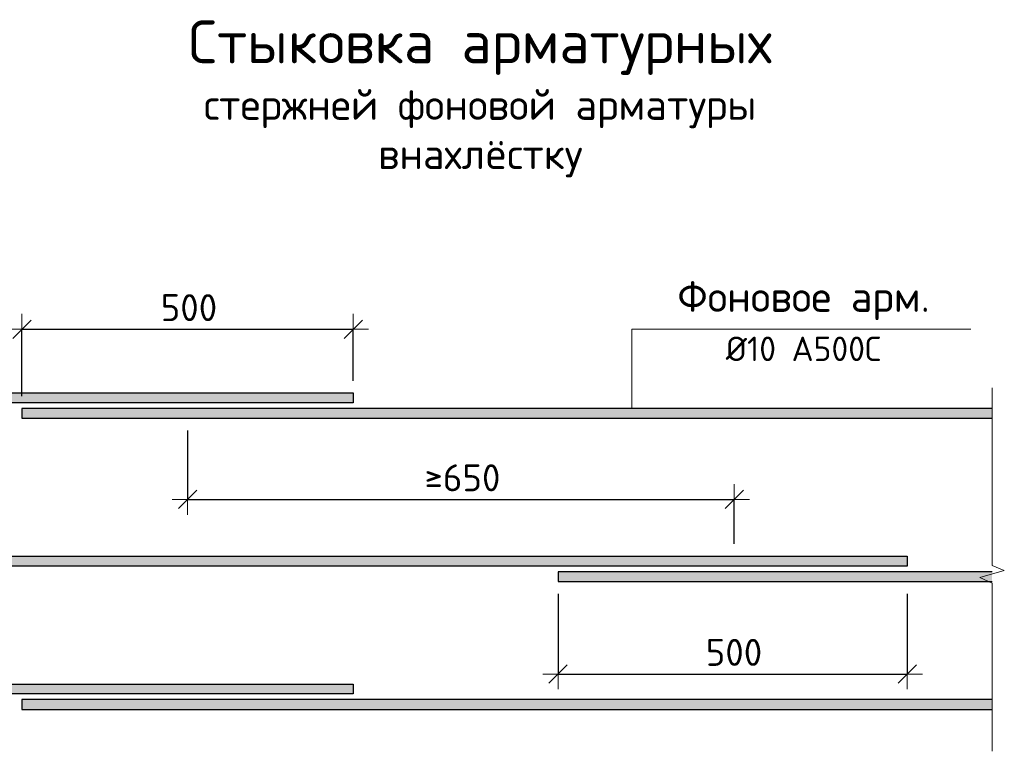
# Model space of a CAD drawing. Header units: metres. Extents: x -38 to 89, y -15 to 21.
# Tile 122 of 129: x 76.009 to 77.216, y 6.664 to 7.56. Entities that reach past the tile are written whole.
import ezdxf

# ---------------------------------------------------------------- set-up
doc = ezdxf.new("R2010")
doc.units = ezdxf.units.M
doc.header["$PDMODE"] = 65
doc.layers.add('XR$6$Арм.стержн.ниж.зоны Х', color=7, linetype='Continuous', lineweight=35, true_color=0xc600c6)
doc.layers.add('XR$6$Размерная линия_ общее', color=7, linetype='Continuous', lineweight=13)
doc.styles.add('ARIAL', font='arial.ttf')
doc.styles.add('ISOCPEUR', font='txt')
doc.dimstyles.new('DIMSTYLE_10', dxfattribs={"dimtxt": 0.033, "dimasz": 0.0375, "dimexe": 0, "dimexo": 0, "dimgap": 0.0165, "dimtad": 2, "dimdec": 0, "dimlfac": 1000, "dimrnd": 1, "dimzin": 12, "dimdsep": 46, "dimtxsty": 'ISOCPEUR', "dimblk1": 'ALL_ML_STRICH', "dimblk2": 'ALL_ML_STRICH', "dimsah": 1, "dimcen": 0, "dimclrd": 7, "dimclre": 256, "dimclrt": 7, "dimadec": 0, "dimazin": 0, "dimtfac": 1, "dimtdec": 0, "dimtix": 1, "dimtmove": 2, "dimatfit": 3, "dimfxl": 0, "dimtzin": 0, "dimlwd": 0, "dimlwe": -3, "dimarcsym": 0})
doc.dimstyles.new('DIMSTYLE_11', dxfattribs={"dimtxt": 0.033, "dimasz": 0.0375, "dimexe": 0, "dimexo": 0, "dimgap": 0.0165, "dimtad": 2, "dimdec": 0, "dimlfac": 1000, "dimrnd": 1, "dimzin": 12, "dimdsep": 46, "dimtxsty": 'ISOCPEUR', "dimblk1": 'ALL_ML_STRICH', "dimblk2": 'ALL_ML_STRICH', "dimsah": 1, "dimcen": 0, "dimclrd": 7, "dimclre": 256, "dimclrt": 7, "dimadec": 0, "dimazin": 0, "dimtfac": 1, "dimtdec": 0, "dimtix": 1, "dimtmove": 2, "dimatfit": 3, "dimfxl": 0, "dimtzin": 0, "dimlwd": 0, "dimlwe": -3, "dimarcsym": 0})
doc.dimstyles.new('DIMSTYLE_9', dxfattribs={"dimtxt": 0.033, "dimasz": 0.0375, "dimexe": 0, "dimexo": 0, "dimgap": 0.0165, "dimtad": 2, "dimdec": 0, "dimlfac": 1000, "dimrnd": 1, "dimzin": 12, "dimdsep": 46, "dimtxsty": 'ISOCPEUR', "dimblk1": 'ALL_ML_STRICH', "dimblk2": 'ALL_ML_STRICH', "dimsah": 1, "dimcen": 0, "dimclrd": 7, "dimclre": 256, "dimclrt": 7, "dimadec": 0, "dimazin": 0, "dimtfac": 1, "dimtdec": 0, "dimtix": 1, "dimtmove": 2, "dimatfit": 3, "dimfxl": 0, "dimtzin": 0, "dimlwd": 0, "dimlwe": -3, "dimarcsym": 0})

# ---------------------------------------------------------------- blocks, each defined once
blk = doc.blocks.new('ALL_ML_STRICH')
at = {"color": 0, "linetype": 'ByBlock', "lineweight": -2}
for p, q in [((0, -0.5), (0, 0.5)), ((-1, 0), (0.5, 0)), ((-0.3, -0.3), (0.3, 0.3))]:
    blk.add_line(p, q, dxfattribs=at)
blk = doc.blocks.new('*D741')
at = {"layer": 'DEFPOINTS', "color": 7, "linetype": 'Continuous', "lineweight": 13, "transparency": 33554687}
for p in [(76.0122, 7.1808), (76.4182, 7.1027), (76.0122, 7.0837)]:
    blk.add_point(p, dxfattribs=at)
at = {"layer": 'XR$6$Размерная линия_ общее', "color": 253, "linetype": 'Continuous', "lineweight": -2, "true_color": 0xa0a0a0, "transparency": 33554687}
for p, q in [((76.0122, 7.0987), (76.0122, 7.1808)), ((76.4182, 7.1177), (76.4182, 7.1808))]:
    blk.add_line(p, q, dxfattribs=at)
at = {"layer": 'XR$6$Размерная линия_ общее', "color": 7, "linetype": 'Continuous', "lineweight": -2, "transparency": 33554687}
blk.add_line((76.0122, 7.1808), (76.4182, 7.1808), dxfattribs=at)
at = {"layer": 'XR$6$Размерная линия_ общее', "color": 7, "linetype": 'Continuous', "lineweight": 13, "transparency": 33554687, "xscale": 0.0375, "yscale": 0.0375, "zscale": 0.0375, "rotation": 180}
blk.add_blockref('ALL_ML_STRICH', (76.0122, 7.1808), dxfattribs=at)
at = {"layer": 'XR$6$Размерная линия_ общее', "color": 7, "linetype": 'Continuous', "lineweight": 13, "transparency": 33554687, "xscale": 0.0375, "yscale": 0.0375, "zscale": 0.0375}
blk.add_blockref('ALL_ML_STRICH', (76.4182, 7.1808), dxfattribs=at)
at = {"layer": 'XR$6$Размерная линия_ общее', "color": 7, "linetype": 'Continuous', "lineweight": 13, "transparency": 33554687, "insert": (76.1822, 7.2238), "char_height": 0.033, "width": 0.00165, "attachment_point": 1, "line_spacing_factor": 0.60241, "style": 'ISOCPEUR'}
blk.add_mtext('500', dxfattribs=at)
blk = doc.blocks.new('*D742')
at = {"layer": 'DEFPOINTS', "color": 7, "linetype": 'Continuous', "lineweight": 13, "transparency": 33554687}
for p in [(76.2152, 7.0717), (76.2152, 6.9723), (76.8852, 6.9027)]:
    blk.add_point(p, dxfattribs=at)
at = {"layer": 'XR$6$Размерная линия_ общее', "color": 253, "linetype": 'Continuous', "lineweight": -2, "true_color": 0xa0a0a0, "transparency": 33554687}
for p, q in [((76.2152, 7.0567), (76.2152, 6.9723)), ((76.8852, 6.9177), (76.8852, 6.9723))]:
    blk.add_line(p, q, dxfattribs=at)
at = {"layer": 'XR$6$Размерная линия_ общее', "color": 7, "linetype": 'Continuous', "lineweight": -2, "transparency": 33554687}
blk.add_line((76.2152, 6.9723), (76.8852, 6.9723), dxfattribs=at)
at = {"layer": 'XR$6$Размерная линия_ общее', "color": 7, "linetype": 'Continuous', "lineweight": 13, "transparency": 33554687, "xscale": 0.0375, "yscale": 0.0375, "zscale": 0.0375, "rotation": 180}
blk.add_blockref('ALL_ML_STRICH', (76.2152, 6.9723), dxfattribs=at)
at = {"layer": 'XR$6$Размерная линия_ общее', "color": 7, "linetype": 'Continuous', "lineweight": 13, "transparency": 33554687, "xscale": 0.0375, "yscale": 0.0375, "zscale": 0.0375}
blk.add_blockref('ALL_ML_STRICH', (76.8852, 6.9723), dxfattribs=at)
at = {"layer": 'XR$6$Размерная линия_ общее', "color": 7, "linetype": 'Continuous', "lineweight": 13, "transparency": 33554687, "insert": (76.5056, 7.0153), "char_height": 0.033, "width": 0.00165, "attachment_point": 1, "line_spacing_factor": 0.60241, "style": 'ISOCPEUR'}
blk.add_mtext('≥650', dxfattribs=at)
blk = doc.blocks.new('*D743')
at = {"layer": 'DEFPOINTS', "color": 7, "linetype": 'Continuous', "lineweight": 13, "transparency": 33554687}
for p in [(76.6692, 6.8717), (77.0972, 6.8717), (76.6692, 6.7584)]:
    blk.add_point(p, dxfattribs=at)
at = {"layer": 'XR$6$Размерная линия_ общее', "color": 253, "linetype": 'Continuous', "lineweight": -2, "true_color": 0xa0a0a0, "transparency": 33554687}
for p, q in [((76.6692, 6.8567), (76.6692, 6.7584)), ((77.0972, 6.8567), (77.0972, 6.7584))]:
    blk.add_line(p, q, dxfattribs=at)
at = {"layer": 'XR$6$Размерная линия_ общее', "color": 7, "linetype": 'Continuous', "lineweight": -2, "transparency": 33554687}
blk.add_line((76.6692, 6.7584), (77.0972, 6.7584), dxfattribs=at)
at = {"layer": 'XR$6$Размерная линия_ общее', "color": 7, "linetype": 'Continuous', "lineweight": 13, "transparency": 33554687, "xscale": 0.0375, "yscale": 0.0375, "zscale": 0.0375, "rotation": 180}
blk.add_blockref('ALL_ML_STRICH', (76.6692, 6.7584), dxfattribs=at)
at = {"layer": 'XR$6$Размерная линия_ общее', "color": 7, "linetype": 'Continuous', "lineweight": 13, "transparency": 33554687, "xscale": 0.0375, "yscale": 0.0375, "zscale": 0.0375}
blk.add_blockref('ALL_ML_STRICH', (77.0972, 6.7584), dxfattribs=at)
at = {"layer": 'XR$6$Размерная линия_ общее', "color": 7, "linetype": 'Continuous', "lineweight": 13, "transparency": 33554687, "insert": (76.8502, 6.8014), "char_height": 0.033, "width": 0.00165, "attachment_point": 1, "line_spacing_factor": 0.60241, "style": 'ISOCPEUR'}
blk.add_mtext('500', dxfattribs=at)
blk = doc.blocks.new('ЭЛЕМЕНТ_УЗОРА_3')
at = {"color": 7, "linetype": 'Continuous', "lineweight": 13, "transparency": 33554687}
blk.add_line((77.2012, 6.6637), (77.2012, 6.6637), dxfattribs=at)
blk.add_lwpolyline([(77.2012, 7.1092), (77.2012, 6.8913), (77.2162, 6.8851), (77.1862, 6.8766), (77.2012, 6.8695), (77.2012, 6.6637)], dxfattribs=at)

msp = doc.modelspace()

# ---------------------------------------------------------------- hatches: boundary and pattern name
at = {"linetype": 'Continuous', "lineweight": 13, "true_color": 0xc8c8c8, "transparency": 33554687}
for points in [[(75.9412, 7.0907), (76.4182, 7.0907), (76.4182, 7.1027), (75.9412, 7.1027)], [(76.0122, 7.0837), (76.0122, 7.0717), (77.2012, 7.0717), (77.2012, 7.0837)], [(75.9412, 6.8907), (77.0972, 6.8907), (77.0972, 6.9027), (75.9412, 6.9027)], [(76.6692, 6.8837), (76.6692, 6.8717), (77.2012, 6.8717), (77.2012, 6.8837)], [(75.9412, 6.7341), (76.4182, 6.7341), (76.4182, 6.7461), (75.9412, 6.7461)], [(76.0122, 6.7271), (76.0122, 6.7151), (77.2012, 6.7151), (77.2012, 6.7271)]]:
    msp.add_hatch(color=9, dxfattribs=at).paths.add_polyline_path(points)

# ---------------------------------------------------------------- linework, layer by layer
at = {"color": 7, "linetype": 'Continuous', "lineweight": 13, "transparency": 33554687}
msp.add_lwpolyline([(76.7597, 7.0837), (76.7597, 7.1808), (77.1752, 7.1808)], dxfattribs=at)
at = {"layer": 'XR$6$Арм.стержн.ниж.зоны Х', "color": 7, "linetype": 'Continuous', "lineweight": 25, "transparency": 33554687}
for points in [[(75.9412, 7.1027), (76.4182, 7.1027), (76.4182, 7.0907), (75.9412, 7.0907)], [(77.2012, 7.0837), (76.0122, 7.0837), (76.0122, 7.0717), (77.2012, 7.0717)], [(75.9412, 6.9027), (77.0972, 6.9027), (77.0972, 6.8907), (75.9412, 6.8907)], [(77.2012, 6.8837), (76.6692, 6.8837), (76.6692, 6.8717), (77.2012, 6.8717)], [(75.9412, 6.7461), (76.4182, 6.7461), (76.4182, 6.7341), (75.9412, 6.7341)], [(77.2012, 6.7271), (76.0122, 6.7271), (76.0122, 6.7151), (77.2012, 6.7151)]]:
    msp.add_lwpolyline(points, dxfattribs=at)

# ---------------------------------------------------------------- block references
at = {"color": 7, "linetype": 'Continuous', "lineweight": 13, "transparency": 33554687}
msp.add_blockref('ЭЛЕМЕНТ_УЗОРА_3', (0, 0), dxfattribs=at)

# ---------------------------------------------------------------- texts
at = {"color": 7, "linetype": 'Continuous', "lineweight": 13, "transparency": 33554687, "attachment_point": 2, "style": 'ARIAL'}
for s, insert, char_height, width, line_spacing_factor in [('\\A1;{\\fISOCPEUR|i0|b0;\\H0.052500;\\W1.000000;\\C7;Стыковка арматурных}\\P{\\fISOCPEUR|i0|b0;\\H0.037500;\\W1.000000;\\C7;стержней фоновой арматуры}\\P{\\fISOCPEUR|i0|b0;\\H0.037500;\\W1.000000;\\C7;внахлёстку}\\P', (76.5737, 7.5592), 0.0525, 0.94456, 0.963855), ('\\A1;{\\fISOCPEUR|i0|b0;\\H0.037500;\\W1.000000;\\C7;Фоновое арм.}\\P{\\fISOCPEUR|i0|b0;\\H0.030000;\\W1.000000;\\C7;Ø10 А500С}\\P', (76.9702, 7.2396), 0.0375, 0.332537, 1.084337)]:
    msp.add_mtext(s, dxfattribs=dict(at, insert=insert, char_height=char_height, width=width, line_spacing_factor=line_spacing_factor))

# ---------------------------------------------------------------- dimensions: what is measured, and where the dimension line sits
at = {"layer": 'XR$6$Размерная линия_ общее', "color": 7, "linetype": 'Continuous', "lineweight": 13, "transparency": 33554687}
for base, p1, p2, text, dimstyle, override, picture, middle in [((76.4182, 7.1808), (76.0122, 7.0987), (76.4182, 7.1177), '500', 'DIMSTYLE_9', {"dimpost": '<>', "dimclrd": 7, "dimclre": 253, "dimclrt": 7, "dimlwd": 0, "dimlwe": 65533}, '*D741', (76.2152, 7.1973)), ((76.8852, 6.9723), (76.2152, 7.0567), (76.8852, 6.9177), '≥650', 'DIMSTYLE_10', {"dimpost": '≥<>', "dimclrd": 7, "dimclre": 253, "dimclrt": 7, "dimlwd": 0, "dimlwe": 65533}, '*D742', (76.5502, 6.9888)), ((77.0972, 6.7584), (76.6692, 6.8567), (77.0972, 6.8567), '500', 'DIMSTYLE_11', {"dimpost": '<>', "dimclrd": 7, "dimclre": 253, "dimclrt": 7, "dimlwd": 0, "dimlwe": 65533}, '*D743', (76.8832, 6.7749))]:
    dim = msp.add_linear_dim(base=base, p1=p1, p2=p2, text=text, dimstyle=dimstyle, override=override, dxfattribs=at)
    dim.commit()
    dim.dimension.update_dxf_attribs({"geometry": picture, "text_midpoint": middle, "dimtype": 160})

doc.saveas('drawing.dxf')
